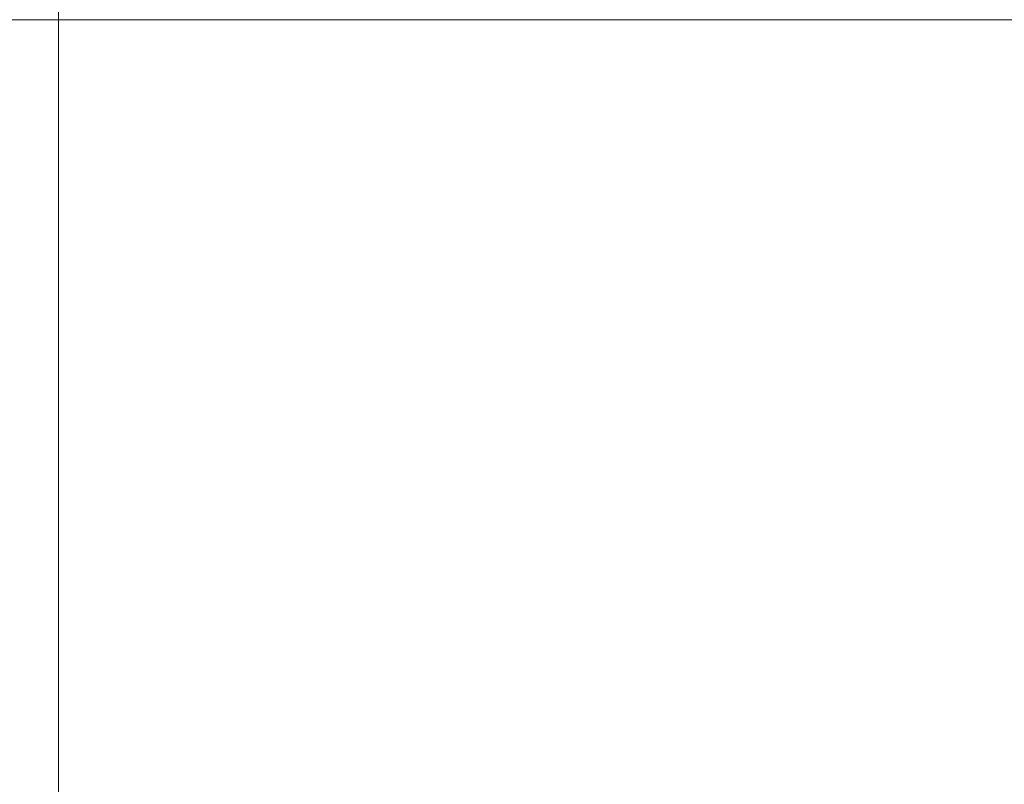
# Model space of a CAD drawing. Header units: centimetres. Extents: x -26.3 to 27.5, y 4.2 to 67.9.
# Tile 219 of 256: x -8.093 to -7.932, y 5.775 to 5.9. Entities that reach past the tile are written whole.
import ezdxf

# ---------------------------------------------------------------- set-up
doc = ezdxf.new("R2010")
doc.units = ezdxf.units.CM
doc.header["$LTSCALE"] = 2.54
doc.layers.add('Lucido design-1', color=7, linetype='Continuous')

# ---------------------------------------------------------------- blocks, each defined once
blk = doc.blocks.new('Gruppo-2-1')
at = {"color": 7, "linetype": 'Continuous', "lineweight": 9}
for points, invisible_edges in [([(-25.98654, 5.90413, -1111.01424), (-25.98654, 5.90021, -1111.01416), (27.11346, 5.90021, -1111.01416), (27.11346, 5.90413, -1111.01424)], 8), ([(-25.98654, 5.90413, -1147.11424), (-25.98654, 5.90021, -1147.11416), (27.11346, 5.90021, -1147.11416), (27.11346, 5.90413, -1147.11424)], 8), ([(9.21346, 5.90342, -1147.51409), (9.21346, 5.90021, -1147.51416), (-8.08654, 5.90021, -1147.51416), (-8.08654, 5.90348, -1147.51409)], 8), ([(9.21346, 5.90342, -1111.41409), (9.21346, 5.90021, -1111.41416), (-8.08654, 5.90021, -1111.41416), (-8.08654, 5.90342, -1111.41409)], 8), ([(-8.09308, 5.90021, -1111.4144), (-8.09045, 5.90021, -1111.41424), (-8.09045, 4.70021, -1111.41424), (-8.09466, 4.70021, -1111.41449)], 10), ([(-8.09294, 5.90021, -1147.51439), (-8.09045, 5.90021, -1147.51424), (-8.09045, 4.70021, -1147.51424), (-8.09466, 4.70021, -1147.51449)], 10), ([(-8.08654, 4.70021, -1111.41416), (-8.09045, 4.70021, -1111.41424), (-8.09045, 5.90021, -1111.41424), (-8.08816, 5.90021, -1111.4142)], 10), ([(-8.08654, 4.70021, -1147.51416), (-8.09045, 4.70021, -1147.51424), (-8.09045, 5.90021, -1147.51424), (-8.08813, 5.90021, -1147.5142)], 10), ([(-8.08816, 5.90021, -1111.4142), (-8.08654, 5.90021, -1111.41416), (-8.08654, 4.70021, -1111.41416)], 8), ([(-8.08813, 5.90021, -1147.5142), (-8.08654, 5.90021, -1147.51416), (-8.08654, 4.70021, -1147.51416)], 8), ([(-8.08654, 5.90021, -1111.41416), (9.21346, 5.90021, -1111.41416), (9.11346, 4.60021, -1111.41416), (-7.98654, 4.60021, -1111.41416)], 10), ([(-8.08654, 4.70021, -1111.41416), (-8.08654, 5.90021, -1111.41416), (-7.98654, 4.60021, -1111.41416)], 10), ([(-8.08654, 5.90021, -1147.51416), (9.21346, 5.90021, -1147.51416), (9.11346, 4.60021, -1147.51416), (-7.98654, 4.60021, -1147.51416)], 10), ([(-8.08654, 4.70021, -1147.51416), (-8.08654, 5.90021, -1147.51416), (-7.98654, 4.60021, -1147.51416)], 10)]:
    blk.add_3dface(points, dxfattribs=dict(at, invisible_edges=invisible_edges))
for points in [[(-25.98654, 5.90021, -1111.01416), (-25.98654, 4.30021, -1111.01416), (27.11346, 4.30021, -1111.01416), (27.11346, 5.90021, -1111.01416)], [(-25.98654, 5.90021, -1147.11416), (-25.98654, 4.30021, -1147.11416), (27.11346, 4.30021, -1147.11416), (27.11346, 5.90021, -1147.11416)]]:
    blk.add_3dface(points, dxfattribs=at)
blk = doc.blocks.new('Gruppo-3-1')
at = {"color": 7}
blk.add_blockref('Gruppo-2-1', (0, 0), dxfattribs=at)

msp = doc.modelspace()

# ---------------------------------------------------------------- block references
at = {"layer": 'Lucido design-1', "color": 7}
msp.add_blockref('Gruppo-3-1', (0, 0), dxfattribs=at)

doc.saveas('drawing.dxf')
